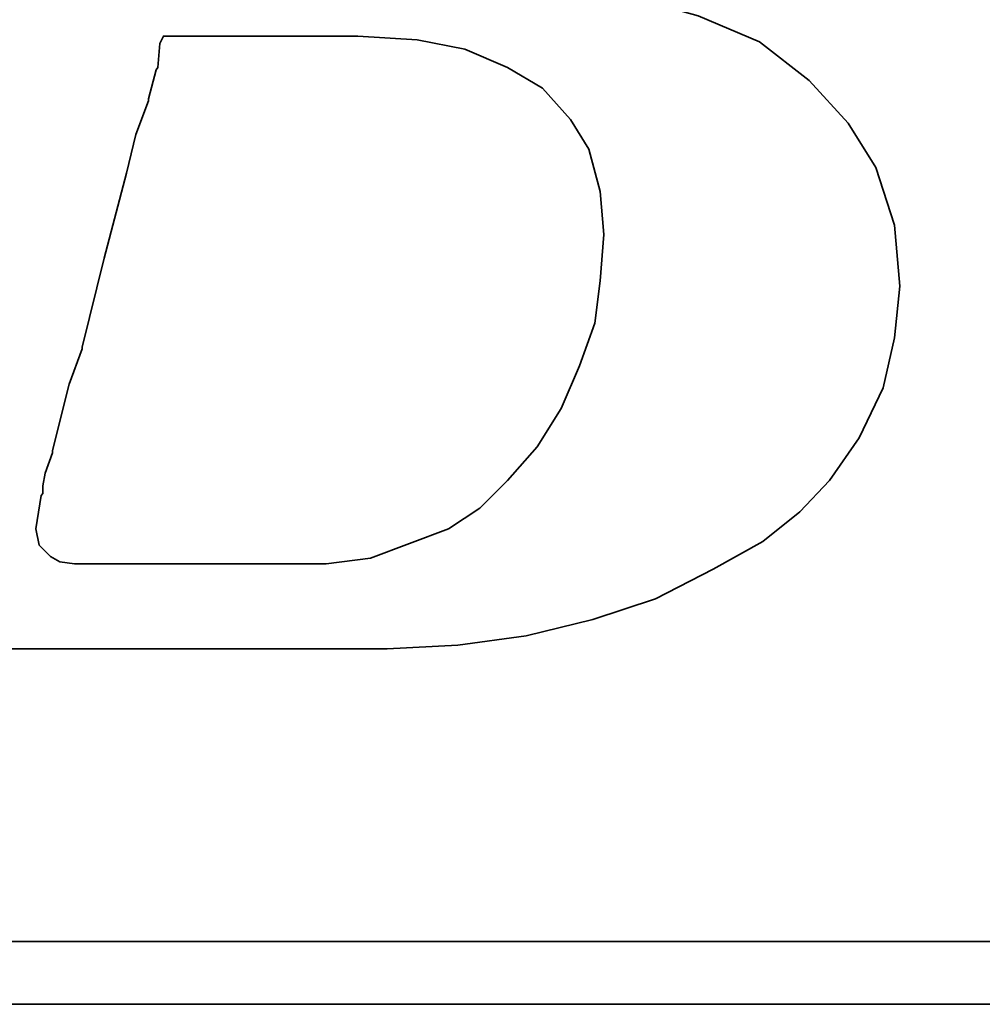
# Model space of a CAD drawing. Header units: millimetres. Extents: x -96 to 288, y -107 to 135.
# Tile 27 of 52: x 200.17 to 202.29, y 3.17 to 5.33. Entities that reach past the tile are written whole.
import ezdxf

# ---------------------------------------------------------------- set-up
doc = ezdxf.new("R2010")
doc.units = ezdxf.units.MM
doc.layers.add('DIM', color=4, linetype='Continuous')
doc.layers.add('layer 1', color=7, linetype='Continuous')

# ---------------------------------------------------------------- blocks, each defined once
blk = doc.blocks.new('TBI MOTION logo(完整正式版)')
at = {"layer": 'layer 1', "color": 22, "lineweight": 35}
for points, knots in [([(-64.65375, -6.86375), (-64.65375, -6.86375), (-64.84375, -7.29625), (-64.84375, -7.29625), (-64.84375, -7.29625), (-64.84375, -7.29625), (-64.86875, -7.34375), (-64.86875, -7.34375), (-64.86875, -7.34375), (-64.86875, -7.34375), (-64.86875, -7.36875), (-64.86875, -7.36875), (-64.86875, -7.36875), (-64.86875, -7.36875), (-65.15375, -7.65375), (-65.15375, -7.65375), (-65.15375, -7.65375), (-65.15375, -7.65375), (-65.17875, -7.65375), (-65.17875, -7.65375), (-65.17875, -7.65375), (-65.17875, -7.65375), (-65.20375, -7.67875), (-65.20375, -7.67875), (-65.20375, -7.67875), (-65.20375, -7.67875), (-65.58875, -7.87125), (-65.58875, -7.87125), (-65.58875, -7.87125), (-65.58875, -7.87125), (-65.63375, -7.87125), (-65.63375, -7.87125), (-65.63375, -7.87125), (-65.63375, -7.87125), (-65.65875, -7.89375), (-65.65875, -7.89375), (-65.65875, -7.89375), (-65.65875, -7.89375), (-66.09375, -7.94375), (-66.09375, -7.94375), (-66.09375, -7.94375), (-66.09375, -7.94375), (-66.11375, -7.94375), (-66.11375, -7.94375), (-66.11375, -7.94375), (-66.11375, -7.94375), (-66.16375, -7.94375), (-66.16375, -7.94375), (-66.16375, -7.94375), (-66.16375, -7.94375), (-66.30875, -7.94375), (-66.30875, -7.94375), (-66.30875, -7.94375), (-66.30875, -7.94375), (-66.69375, -7.94375), (-66.69375, -7.94375), (-66.69375, -7.94375), (-66.69375, -7.94375), (-67.07375, -7.94375), (-67.07375, -7.94375), (-67.07375, -7.94375), (-67.07375, -7.94375), (-67.12375, -7.94375), (-67.12375, -7.94375), (-67.12375, -7.94375), (-67.12375, -7.94375), (-67.12375, -7.96625), (-67.12375, -7.96625), (-67.12375, -7.96625), (-67.12375, -7.96625), (-67.14875, -7.99125), (-67.14875, -7.99125), (-67.14875, -7.99125), (-67.14875, -7.99125), (-67.24375, -8.34875), (-67.24375, -8.34875), (-67.24375, -8.34875), (-67.24375, -8.34875), (-67.31375, -8.68625), (-67.31375, -8.68625), (-67.31375, -8.68625), (-67.31375, -8.68625), (-67.26875, -8.68625), (-67.26875, -8.68625), (-67.26875, -8.68625), (-67.26875, -8.68625), (-67.07375, -8.68625), (-67.07375, -8.68625), (-67.07375, -8.68625), (-67.07375, -8.68625), (-66.54875, -8.68625), (-66.54875, -8.68625), (-66.54875, -8.68625), (-66.54875, -8.68625), (-65.82625, -8.68625), (-65.82625, -8.68625), (-65.82625, -8.68625), (-65.82625, -8.68625), (-65.01375, -8.68625), (-65.01375, -8.68625), (-65.01375, -8.68625), (-65.01375, -8.68625), (-64.05375, -8.68625), (-64.05375, -8.68625), (-64.05375, -8.68625), (-64.05375, -8.68625), (-62.08375, -8.68625), (-62.08375, -8.68625), (-62.08375, -8.68625), (-62.08375, -8.68625), (-60.06875, -8.68625), (-60.06875, -8.68625), (-60.06875, -8.68625), (-60.06875, -8.68625), (-59.10875, -8.68625), (-59.10875, -8.68625), (-59.10875, -8.68625), (-59.10875, -8.68625), (-58.29375, -8.68625), (-58.29375, -8.68625), (-58.29375, -8.68625), (-58.29375, -8.68625), (-57.57375, -8.68625), (-57.57375, -8.68625), (-57.57375, -8.68625), (-57.57375, -8.68625), (-57.04875, -8.68625), (-57.04875, -8.68625), (-57.04875, -8.68625), (-57.04875, -8.68625), (-56.85375, -8.68625), (-56.85375, -8.68625), (-56.85375, -8.68625), (-56.85375, -8.68625), (-56.70875, -8.68625), (-56.70875, -8.68625), (-56.70875, -8.68625), (-56.70875, -8.68625), (-56.61375, -8.68625), (-56.61375, -8.68625), (-56.61375, -8.68625), (-56.61375, -8.68625), (-56.56875, -8.68625), (-56.56875, -8.68625), (-56.56875, -8.68625), (-56.56875, -8.68625), (-55.65375, -8.63875), (-55.65375, -8.63875), (-55.65375, -8.63875), (-55.65375, -8.63875), (-54.76875, -8.51875), (-54.76875, -8.51875), (-54.76875, -8.51875), (-54.76875, -8.51875), (-53.90375, -8.30375), (-53.90375, -8.30375), (-53.90375, -8.30375), (-53.90375, -8.30375), (-53.08875, -8.03875), (-53.08875, -8.03875), (-53.08875, -8.03875), (-53.08875, -8.03875), (-52.34375, -7.65375), (-52.34375, -7.65375), (-52.34375, -7.65375), (-52.34375, -7.65375), (-51.69875, -7.29625), (-51.69875, -7.29625), (-51.69875, -7.29625), (-51.69875, -7.29625), (-51.21875, -6.91125), (-51.21875, -6.91125), (-51.21875, -6.91125), (-51.21875, -6.91125), (-50.83375, -6.50375), (-50.83375, -6.50375), (-50.83375, -6.50375), (-50.83375, -6.50375), (-50.44875, -5.94875), (-50.44875, -5.94875), (-50.44875, -5.94875), (-50.44875, -5.94875), (-50.13875, -5.30375), (-50.13875, -5.30375), (-50.13875, -5.30375), (-50.13875, -5.30375), (-49.99375, -4.65375), (-49.99375, -4.65375), (-49.99375, -4.65375), (-49.99375, -4.65375), (-49.92375, -3.98375), (-49.92375, -3.98375), (-49.92375, -3.98375), (-49.92375, -3.98375), (-49.99375, -3.19374), (-49.99375, -3.19374), (-49.99375, -3.19374), (-49.99375, -3.19374), (-50.23374, -2.44874), (-50.23374, -2.44874), (-50.23374, -2.44874), (-50.23374, -2.44874), (-50.59375, -1.87374), (-50.59375, -1.87374), (-50.59375, -1.87374), (-50.59375, -1.87374), (-51.09875, -1.31874), (-51.09875, -1.31874), (-51.09875, -1.31874), (-51.09875, -1.31874), (-51.74375, -0.81875), (-51.74375, -0.81875), (-51.74375, -0.81875), (-51.74375, -0.81875), (-52.53875, -0.48125), (-52.53875, -0.48125), (-52.53875, -0.48125), (-52.53875, -0.48125), (-53.47375, -0.21875), (-53.47375, -0.21875), (-53.47375, -0.21875), (-53.47375, -0.21875), (-54.52875, -0.04874), (-54.52875, -0.04874), (-54.52875, -0.04874), (-54.52875, -0.04874), (-55.65375, 0.12125), (-55.65375, 0.12125), (-55.65375, 0.12125), (-55.65375, 0.12125), (-54.50375, 0.28624), (-54.50375, 0.28624), (-54.50375, 0.28624), (-54.50375, 0.28624), (-53.83375, 0.38124), (-53.83375, 0.38124), (-53.83375, 0.38124), (-53.83375, 0.38124), (-53.18375, 0.50125), (-53.18375, 0.50125), (-53.18375, 0.50125), (-53.18375, 0.50125), (-52.55875, 0.66874), (-52.55875, 0.66874), (-52.55875, 0.66874), (-52.55875, 0.66874), (-52.03375, 0.86124), (-52.03375, 0.86124), (-52.03375, 0.86124), (-52.03375, 0.86124), (-51.50374, 1.03124), (-51.50374, 1.03124), (-51.50374, 1.03124), (-51.50374, 1.03124), (-51.09875, 1.27125), (-51.09875, 1.27125), (-51.09875, 1.27125), (-51.09875, 1.27125), (-50.71375, 1.48624), (-50.71375, 1.48624), (-50.71375, 1.48624), (-50.71375, 1.48624), (-50.37625, 1.77625), (-50.37625, 1.77625), (-50.37625, 1.77625), (-50.37625, 1.77625), (-49.82375, 2.37625), (-49.82375, 2.37625), (-49.82375, 2.37625), (-49.82375, 2.37625), (-49.41875, 2.99625), (-49.41875, 2.99625), (-49.41875, 2.99625), (-49.41875, 2.99625), (-49.22375, 3.76625), (-49.22375, 3.76625), (-49.22375, 3.76625), (-49.22375, 3.76625), (-49.15375, 4.50874), (-49.15375, 4.50874), (-49.15375, 4.50874), (-49.15375, 4.50874), (-49.20375, 5.25125), (-49.20375, 5.25125), (-49.20375, 5.25125), (-49.20375, 5.25125), (-49.41875, 5.92625), (-49.41875, 5.92625), (-49.41875, 5.92625), (-49.41875, 5.92625), (-49.77875, 6.47625), (-49.77875, 6.47625), (-49.77875, 6.47625), (-49.77875, 6.47625), (-50.33125, 7.02624), (-50.33125, 7.02624), (-50.33125, 7.02624), (-50.33125, 7.02624), (-51.00125, 7.43625), (-51.00125, 7.43625), (-51.00125, 7.43625), (-51.00125, 7.43625), (-51.79375, 7.72625), (-51.79375, 7.72625), (-51.79375, 7.72625), (-51.79375, 7.72625), (-52.72875, 7.89124), (-52.72875, 7.89124), (-52.72875, 7.89124), (-52.72875, 7.89124), (-53.83375, 7.98625), (-53.83375, 7.98625), (-53.83375, 7.98625), (-53.83375, 7.98625), (-53.92875, 7.98625), (-53.92875, 7.98625), (-53.92875, 7.98625), (-53.92875, 7.98625), (-54.26375, 7.98625), (-54.26375, 7.98625), (-54.26375, 7.98625), (-54.26375, 7.98625), (-54.74375, 7.98625), (-54.74375, 7.98625), (-54.74375, 7.98625), (-54.74375, 7.98625), (-55.36875, 7.98625), (-55.36875, 7.98625), (-55.36875, 7.98625), (-55.36875, 7.98625), (-56.13375, 7.98625), (-56.13375, 7.98625), (-56.13375, 7.98625), (-56.13375, 7.98625), (-56.94875, 7.98625), (-56.94875, 7.98625), (-56.94875, 7.98625), (-56.94875, 7.98625), (-58.77625, 7.98625), (-58.77625, 7.98625), (-58.77625, 7.98625), (-58.77625, 7.98625), (-60.59875, 7.98625), (-60.59875, 7.98625), (-60.59875, 7.98625), (-60.59875, 7.98625), (-61.41375, 7.98625), (-61.41375, 7.98625), (-61.41375, 7.98625), (-61.41375, 7.98625), (-62.17875, 7.98625), (-62.17875, 7.98625), (-62.17875, 7.98625), (-62.17875, 7.98625), (-62.80375, 7.98625), (-62.80375, 7.98625), (-62.80375, 7.98625), (-62.80375, 7.98625), (-63.30625, 7.98625), (-63.30625, 7.98625), (-63.30625, 7.98625), (-63.30625, 7.98625), (-63.57375, 7.98625), (-63.57375, 7.98625), (-63.57375, 7.98625), (-63.57375, 7.98625), (-63.57375, 7.96375), (-63.57375, 7.96375), (-63.57375, 7.96375), (-63.57375, 7.96375), (-63.59875, 7.94125), (-63.59875, 7.94125), (-63.59875, 7.94125), (-63.59875, 7.94125), (-63.69375, 7.55625), (-63.69375, 7.55625), (-63.69375, 7.55625), (-63.69375, 7.55625), (-63.76375, 7.24624), (-63.76375, 7.24624), (-63.76375, 7.24624), (-63.76375, 7.24624), (-63.23875, 7.24624), (-63.23875, 7.24624), (-63.23875, 7.24624), (-63.23875, 7.24624), (-62.75875, 7.24624), (-62.75875, 7.24624), (-62.75875, 7.24624), (-62.75875, 7.24624), (-62.61125, 7.24624), (-62.61125, 7.24624), (-62.61125, 7.24624), (-62.61125, 7.24624), (-62.56625, 7.24624), (-62.56625, 7.24624), (-62.56625, 7.24624), (-62.56625, 7.24624), (-62.22875, 7.24624), (-62.22875, 7.24624), (-62.22875, 7.24624), (-62.22875, 7.24624), (-62.20375, 7.24624), (-62.20375, 7.24624), (-62.20375, 7.24624), (-62.20375, 7.24624), (-62.17875, 7.21875), (-62.17875, 7.21875), (-62.17875, 7.21875), (-62.17875, 7.21875), (-61.96375, 7.17125), (-61.96375, 7.17125), (-61.96375, 7.17125), (-61.96375, 7.17125), (-61.72375, 7.12624), (-61.72375, 7.12624), (-61.72375, 7.12624), (-61.72375, 7.12624), (-61.70375, 7.12624), (-61.70375, 7.12624), (-61.70375, 7.12624), (-61.70375, 7.12624), (-61.55875, 7.07624), (-61.55875, 7.07624), (-61.55875, 7.07624), (-61.55875, 7.07624), (-61.50875, 7.07624), (-61.50875, 7.07624), (-61.50875, 7.07624), (-61.50875, 7.07624), (-61.48375, 7.02624), (-61.48375, 7.02624), (-61.48375, 7.02624), (-61.48375, 7.02624), (-61.31875, 6.83375), (-61.31875, 6.83375), (-61.31875, 6.83375), (-61.31875, 6.83375), (-61.29375, 6.81125), (-61.29375, 6.81125), (-61.29375, 6.81125), (-61.29375, 6.81125), (-61.29375, 6.78625), (-61.29375, 6.78625), (-61.29375, 6.78625), (-61.29375, 6.78625), (-61.19875, 6.50124), (-61.19875, 6.50124), (-61.19875, 6.50124), (-61.19875, 6.50124), (-61.17375, 6.45124), (-61.17375, 6.45124), (-61.17375, 6.45124), (-61.17375, 6.45124), (-61.19875, 6.40625), (-61.19875, 6.40625), (-61.19875, 6.40625), (-61.19875, 6.40625), (-61.26875, 5.99624), (-61.26875, 5.99624), (-61.26875, 5.99624), (-61.26875, 5.99624), (-61.26875, 5.85125), (-61.26875, 5.85125), (-61.26875, 5.85125), (-61.26875, 5.85125), (-61.26875, 5.82625), (-61.26875, 5.82625), (-61.26875, 5.82625), (-61.26875, 5.82625), (-61.29375, 5.80625), (-61.29375, 5.80625), (-61.29375, 5.80625), (-61.29375, 5.80625), (-61.34125, 5.66125), (-61.34125, 5.66125), (-61.34125, 5.66125), (-61.34125, 5.66125), (-61.41375, 5.44625), (-61.41375, 5.44625), (-61.41375, 5.44625), (-61.41375, 5.44625), (-61.48375, 5.15625), (-61.48375, 5.15625), (-61.48375, 5.15625), (-61.48375, 5.15625), (-61.58375, 4.82124), (-61.58375, 4.82124), (-61.58375, 4.82124), (-61.58375, 4.82124), (-61.79875, 4.00375), (-61.79875, 4.00375), (-61.79875, 4.00375), (-61.79875, 4.00375), (-62.05875, 2.99625), (-62.05875, 2.99625), (-62.05875, 2.99625), (-62.05875, 2.99625), (-62.34875, 1.91625), (-62.34875, 1.91625), (-62.34875, 1.91625), (-62.34875, 1.91625), (-62.97375, -0.41124), (-62.97375, -0.41124), (-62.97375, -0.41124), (-62.97375, -0.41124), (-63.59875, -2.75875), (-63.59875, -2.75875), (-63.59875, -2.75875), (-63.59875, -2.75875), (-63.88375, -3.86374), (-63.88375, -3.86374), (-63.88375, -3.86374), (-63.88375, -3.86374), (-64.14875, -4.82374), (-64.14875, -4.82374), (-64.14875, -4.82374), (-64.14875, -4.82374), (-64.36375, -5.64125), (-64.36375, -5.64125), (-64.36375, -5.64125), (-64.36375, -5.64125), (-64.43625, -5.97625), (-64.43625, -5.97625), (-64.43625, -5.97625), (-64.43625, -5.97625), (-64.50875, -6.28625), (-64.50875, -6.28625), (-64.50875, -6.28625), (-64.50875, -6.28625), (-64.50875, -6.30875), (-64.50875, -6.30875), (-64.50875, -6.30875), (-64.50875, -6.30875), (-64.57875, -6.50375), (-64.57875, -6.50375), (-64.57875, -6.50375), (-64.57875, -6.50375), (-64.62875, -6.69625), (-64.62875, -6.69625), (-64.62875, -6.69625), (-64.62875, -6.69625), (-64.62875, -6.76875), (-64.62875, -6.76875), (-64.62875, -6.76875), (-64.62875, -6.76875), (-64.62875, -6.81375), (-64.62875, -6.81375), (-64.62875, -6.81375), (-64.62875, -6.81375), (-64.62875, -6.83875), (-64.62875, -6.83875), (-64.62875, -6.83875), (-64.62875, -6.83875), (-64.65375, -6.86375), (-64.65375, -6.86375)], [0, 0, 0, 0, 0.00719424, 0.00719424, 0.00719424, 0.00719424, 0.01438849, 0.01438849, 0.01438849, 0.01438849, 0.02158273, 0.02158273, 0.02158273, 0.02158273, 0.02877698, 0.02877698, 0.02877698, 0.02877698, 0.03597122, 0.03597122, 0.03597122, 0.03597122, 0.04316547, 0.04316547, 0.04316547, 0.04316547, 0.05035971, 0.05035971, 0.05035971, 0.05035971, 0.05755396, 0.05755396, 0.05755396, 0.05755396, 0.0647482, 0.0647482, 0.0647482, 0.0647482, 0.07194245, 0.07194245, 0.07194245, 0.07194245, 0.07913669, 0.07913669, 0.07913669, 0.07913669, 0.08633094, 0.08633094, 0.08633094, 0.08633094, 0.09352518, 0.09352518, 0.09352518, 0.09352518, 0.10071942, 0.10071942, 0.10071942, 0.10071942, 0.10791367, 0.10791367, 0.10791367, 0.10791367, 0.11510791, 0.11510791, 0.11510791, 0.11510791, 0.12230216, 0.12230216, 0.12230216, 0.12230216, 0.1294964, 0.1294964, 0.1294964, 0.1294964, 0.13669065, 0.13669065, 0.13669065, 0.13669065, 0.14388489, 0.14388489, 0.14388489, 0.14388489, 0.15107914, 0.15107914, 0.15107914, 0.15107914, 0.15827338, 0.15827338, 0.15827338, 0.15827338, 0.16546763, 0.16546763, 0.16546763, 0.16546763, 0.17266187, 0.17266187, 0.17266187, 0.17266187, 0.17985612, 0.17985612, 0.17985612, 0.17985612, 0.18705036, 0.18705036, 0.18705036, 0.18705036, 0.1942446, 0.1942446, 0.1942446, 0.1942446, 0.20143885, 0.20143885, 0.20143885, 0.20143885, 0.20863309, 0.20863309, 0.20863309, 0.20863309, 0.21582734, 0.21582734, 0.21582734, 0.21582734, 0.22302158, 0.22302158, 0.22302158, 0.22302158, 0.23021583, 0.23021583, 0.23021583, 0.23021583, 0.23741007, 0.23741007, 0.23741007, 0.23741007, 0.24460432, 0.24460432, 0.24460432, 0.24460432, 0.25179856, 0.25179856, 0.25179856, 0.25179856, 0.25899281, 0.25899281, 0.25899281, 0.25899281, 0.26618705, 0.26618705, 0.26618705, 0.26618705, 0.27338129, 0.27338129, 0.27338129, 0.27338129, 0.28057554, 0.28057554, 0.28057554, 0.28057554, 0.28776978, 0.28776978, 0.28776978, 0.28776978, 0.29496403, 0.29496403, 0.29496403, 0.29496403, 0.30215827, 0.30215827, 0.30215827, 0.30215827, 0.30935252, 0.30935252, 0.30935252, 0.30935252, 0.31654676, 0.31654676, 0.31654676, 0.31654676, 0.32374101, 0.32374101, 0.32374101, 0.32374101, 0.33093525, 0.33093525, 0.33093525, 0.33093525, 0.3381295, 0.3381295, 0.3381295, 0.3381295, 0.34532374, 0.34532374, 0.34532374, 0.34532374, 0.35251799, 0.35251799, 0.35251799, 0.35251799, 0.35971223, 0.35971223, 0.35971223, 0.35971223, 0.36690647, 0.36690647, 0.36690647, 0.36690647, 0.37410072, 0.37410072, 0.37410072, 0.37410072, 0.38129496, 0.38129496, 0.38129496, 0.38129496, 0.38848921, 0.38848921, 0.38848921, 0.38848921, 0.39568345, 0.39568345, 0.39568345, 0.39568345, 0.4028777, 0.4028777, 0.4028777, 0.4028777, 0.41007194, 0.41007194, 0.41007194, 0.41007194, 0.41726619, 0.41726619, 0.41726619, 0.41726619, 0.42446043, 0.42446043, 0.42446043, 0.42446043, 0.43165468, 0.43165468, 0.43165468, 0.43165468, 0.43884892, 0.43884892, 0.43884892, 0.43884892, 0.44604317, 0.44604317, 0.44604317, 0.44604317, 0.45323741, 0.45323741, 0.45323741, 0.45323741, 0.46043165, 0.46043165, 0.46043165, 0.46043165, 0.4676259, 0.4676259, 0.4676259, 0.4676259, 0.47482014, 0.47482014, 0.47482014, 0.47482014, 0.48201439, 0.48201439, 0.48201439, 0.48201439, 0.48920863, 0.48920863, 0.48920863, 0.48920863, 0.49640288, 0.49640288, 0.49640288, 0.49640288, 0.50359712, 0.50359712, 0.50359712, 0.50359712, 0.51079137, 0.51079137, 0.51079137, 0.51079137, 0.51798561, 0.51798561, 0.51798561, 0.51798561, 0.52517986, 0.52517986, 0.52517986, 0.52517986, 0.5323741, 0.5323741, 0.5323741, 0.5323741, 0.53956835, 0.53956835, 0.53956835, 0.53956835, 0.54676259, 0.54676259, 0.54676259, 0.54676259, 0.55395683, 0.55395683, 0.55395683, 0.55395683, 0.56115108, 0.56115108, 0.56115108, 0.56115108, 0.56834532, 0.56834532, 0.56834532, 0.56834532, 0.57553957, 0.57553957, 0.57553957, 0.57553957, 0.58273381, 0.58273381, 0.58273381, 0.58273381, 0.58992806, 0.58992806, 0.58992806, 0.58992806, 0.5971223, 0.5971223, 0.5971223, 0.5971223, 0.60431655, 0.60431655, 0.60431655, 0.60431655, 0.61151079, 0.61151079, 0.61151079, 0.61151079, 0.61870504, 0.61870504, 0.61870504, 0.61870504, 0.62589928, 0.62589928, 0.62589928, 0.62589928, 0.63309353, 0.63309353, 0.63309353, 0.63309353, 0.64028777, 0.64028777, 0.64028777, 0.64028777, 0.64748201, 0.64748201, 0.64748201, 0.64748201, 0.65467626, 0.65467626, 0.65467626, 0.65467626, 0.6618705, 0.6618705, 0.6618705, 0.6618705, 0.66906475, 0.66906475, 0.66906475, 0.66906475, 0.67625899, 0.67625899, 0.67625899, 0.67625899, 0.68345324, 0.68345324, 0.68345324, 0.68345324, 0.69064748, 0.69064748, 0.69064748, 0.69064748, 0.69784173, 0.69784173, 0.69784173, 0.69784173, 0.70503597, 0.70503597, 0.70503597, 0.70503597, 0.71223022, 0.71223022, 0.71223022, 0.71223022, 0.71942446, 0.71942446, 0.71942446, 0.71942446, 0.72661871, 0.72661871, 0.72661871, 0.72661871, 0.73381295, 0.73381295, 0.73381295, 0.73381295, 0.74100719, 0.74100719, 0.74100719, 0.74100719, 0.74820144, 0.74820144, 0.74820144, 0.74820144, 0.75539568, 0.75539568, 0.75539568, 0.75539568, 0.76258993, 0.76258993, 0.76258993, 0.76258993, 0.76978417, 0.76978417, 0.76978417, 0.76978417, 0.77697842, 0.77697842, 0.77697842, 0.77697842, 0.78417266, 0.78417266, 0.78417266, 0.78417266, 0.79136691, 0.79136691, 0.79136691, 0.79136691, 0.79856115, 0.79856115, 0.79856115, 0.79856115, 0.8057554, 0.8057554, 0.8057554, 0.8057554, 0.81294964, 0.81294964, 0.81294964, 0.81294964, 0.82014388, 0.82014388, 0.82014388, 0.82014388, 0.82733813, 0.82733813, 0.82733813, 0.82733813, 0.83453237, 0.83453237, 0.83453237, 0.83453237, 0.84172662, 0.84172662, 0.84172662, 0.84172662, 0.84892086, 0.84892086, 0.84892086, 0.84892086, 0.85611511, 0.85611511, 0.85611511, 0.85611511, 0.86330935, 0.86330935, 0.86330935, 0.86330935, 0.8705036, 0.8705036, 0.8705036, 0.8705036, 0.87769784, 0.87769784, 0.87769784, 0.87769784, 0.88489209, 0.88489209, 0.88489209, 0.88489209, 0.89208633, 0.89208633, 0.89208633, 0.89208633, 0.89928058, 0.89928058, 0.89928058, 0.89928058, 0.90647482, 0.90647482, 0.90647482, 0.90647482, 0.91366906, 0.91366906, 0.91366906, 0.91366906, 0.92086331, 0.92086331, 0.92086331, 0.92086331, 0.92805755, 0.92805755, 0.92805755, 0.92805755, 0.9352518, 0.9352518, 0.9352518, 0.9352518, 0.94244604, 0.94244604, 0.94244604, 0.94244604, 0.94964029, 0.94964029, 0.94964029, 0.94964029, 0.95683453, 0.95683453, 0.95683453, 0.95683453, 0.96402878, 0.96402878, 0.96402878, 0.96402878, 0.97122302, 0.97122302, 0.97122302, 0.97122302, 0.97841727, 0.97841727, 0.97841727, 0.97841727, 0.98561151, 0.98561151, 0.98561151, 0.98561151, 0.99280576, 0.99280576, 0.99280576, 0.99280576, 1, 1, 1, 1]), ([(-61.03125, -6.57375), (-61.03125, -6.57375), (-61.03125, -6.67125), (-61.03125, -6.67125), (-61.03125, -6.67125), (-61.03125, -6.67125), (-61.05375, -6.69625), (-61.05375, -6.69625), (-61.05375, -6.69625), (-61.05375, -6.69625), (-61.12375, -7.12875), (-61.12375, -7.12875), (-61.12375, -7.12875), (-61.12375, -7.12875), (-61.07875, -7.34375), (-61.07875, -7.34375), (-61.07875, -7.34375), (-61.07875, -7.34375), (-60.93375, -7.48875), (-60.93375, -7.48875), (-60.93375, -7.48875), (-60.93375, -7.48875), (-60.81375, -7.55625), (-60.81375, -7.55625), (-60.81375, -7.55625), (-60.81375, -7.55625), (-60.62375, -7.58375), (-60.62375, -7.58375), (-60.62375, -7.58375), (-60.62375, -7.58375), (-60.30875, -7.58375), (-60.30875, -7.58375), (-60.30875, -7.58375), (-60.30875, -7.58375), (-59.97375, -7.58375), (-59.97375, -7.58375), (-59.97375, -7.58375), (-59.97375, -7.58375), (-59.87875, -7.58375), (-59.87875, -7.58375), (-59.87875, -7.58375), (-59.87875, -7.58375), (-59.63625, -7.58375), (-59.63625, -7.58375), (-59.63625, -7.58375), (-59.63625, -7.58375), (-58.96875, -7.58375), (-58.96875, -7.58375), (-58.96875, -7.58375), (-58.96875, -7.58375), (-58.29375, -7.58375), (-58.29375, -7.58375), (-58.29375, -7.58375), (-58.29375, -7.58375), (-58.05375, -7.58375), (-58.05375, -7.58375), (-58.05375, -7.58375), (-58.05375, -7.58375), (-57.98375, -7.58375), (-57.98375, -7.58375), (-57.98375, -7.58375), (-57.98375, -7.58375), (-57.35875, -7.58375), (-57.35875, -7.58375), (-57.35875, -7.58375), (-57.35875, -7.58375), (-56.78375, -7.50875), (-56.78375, -7.50875), (-56.78375, -7.50875), (-56.78375, -7.50875), (-56.27875, -7.31875), (-56.27875, -7.31875), (-56.27875, -7.31875), (-56.27875, -7.31875), (-55.77375, -7.12875), (-55.77375, -7.12875), (-55.77375, -7.12875), (-55.77375, -7.12875), (-55.36875, -6.86375), (-55.36875, -6.86375), (-55.36875, -6.86375), (-55.36875, -6.86375), (-55.00875, -6.50375), (-55.00875, -6.50375), (-55.00875, -6.50375), (-55.00875, -6.50375), (-54.62375, -6.06875), (-54.62375, -6.06875), (-54.62375, -6.06875), (-54.62375, -6.06875), (-54.31375, -5.56875), (-54.31375, -5.56875), (-54.31375, -5.56875), (-54.31375, -5.56875), (-54.07375, -5.01625), (-54.07375, -5.01625), (-54.07375, -5.01625), (-54.07375, -5.01625), (-53.87875, -4.46374), (-53.87875, -4.46374), (-53.87875, -4.46374), (-53.87875, -4.46374), (-53.80875, -3.91375), (-53.80875, -3.91375), (-53.80875, -3.91375), (-53.80875, -3.91375), (-53.75875, -3.31375), (-53.75875, -3.31375), (-53.75875, -3.31375), (-53.75875, -3.31375), (-53.80875, -2.75875), (-53.80875, -2.75875), (-53.80875, -2.75875), (-53.80875, -2.75875), (-53.95375, -2.20875), (-53.95375, -2.20875), (-53.95375, -2.20875), (-53.95375, -2.20875), (-54.19375, -1.82625), (-54.19375, -1.82625), (-54.19375, -1.82625), (-54.19375, -1.82625), (-54.55375, -1.41875), (-54.55375, -1.41875), (-54.55375, -1.41875), (-54.55375, -1.41875), (-55.00875, -1.15125), (-55.00875, -1.15125), (-55.00875, -1.15125), (-55.00875, -1.15125), (-55.56125, -0.91375), (-55.56125, -0.91375), (-55.56125, -0.91375), (-55.56125, -0.91375), (-56.18125, -0.79375), (-56.18125, -0.79375), (-56.18125, -0.79375), (-56.18125, -0.79375), (-56.94875, -0.74374), (-56.94875, -0.74374), (-56.94875, -0.74374), (-56.94875, -0.74374), (-56.99875, -0.74374), (-56.99875, -0.74374), (-56.99875, -0.74374), (-56.99875, -0.74374), (-57.09375, -0.74374), (-57.09375, -0.74374), (-57.09375, -0.74374), (-57.09375, -0.74374), (-57.38375, -0.74374), (-57.38375, -0.74374), (-57.38375, -0.74374), (-57.38375, -0.74374), (-57.76875, -0.74374), (-57.76875, -0.74374), (-57.76875, -0.74374), (-57.76875, -0.74374), (-58.24625, -0.74374), (-58.24625, -0.74374), (-58.24625, -0.74374), (-58.24625, -0.74374), (-58.72875, -0.74374), (-58.72875, -0.74374), (-58.72875, -0.74374), (-58.72875, -0.74374), (-59.20875, -0.74374), (-59.20875, -0.74374), (-59.20875, -0.74374), (-59.20875, -0.74374), (-59.46875, -0.74374), (-59.46875, -0.74374), (-59.46875, -0.74374), (-59.46875, -0.74374), (-59.51625, -0.83875), (-59.51625, -0.83875), (-59.51625, -0.83875), (-59.51625, -0.83875), (-59.54375, -1.15125), (-59.54375, -1.15125), (-59.54375, -1.15125), (-59.54375, -1.15125), (-59.56375, -1.17874), (-59.56375, -1.17874), (-59.56375, -1.17874), (-59.56375, -1.17874), (-59.66375, -1.55875), (-59.66375, -1.55875), (-59.66375, -1.55875), (-59.66375, -1.55875), (-59.66375, -1.58375), (-59.66375, -1.58375), (-59.66375, -1.58375), (-59.66375, -1.58375), (-59.82875, -2.01874), (-59.82875, -2.01874), (-59.82875, -2.01874), (-59.82875, -2.01874), (-59.94875, -2.52125), (-59.94875, -2.52125), (-59.94875, -2.52125), (-59.94875, -2.52125), (-60.23875, -3.62375), (-60.23875, -3.62375), (-60.23875, -3.62375), (-60.23875, -3.62375), (-60.52375, -4.77624), (-60.52375, -4.77624), (-60.52375, -4.77624), (-60.52375, -4.77624), (-60.52375, -4.79874), (-60.52375, -4.79874), (-60.52375, -4.79874), (-60.52375, -4.79874), (-60.69125, -5.25375), (-60.69125, -5.25375), (-60.69125, -5.25375), (-60.69125, -5.25375), (-60.81375, -5.73625), (-60.81375, -5.73625), (-60.81375, -5.73625), (-60.81375, -5.73625), (-60.90875, -6.11875), (-60.90875, -6.11875), (-60.90875, -6.11875), (-60.90875, -6.11875), (-60.90875, -6.14375), (-60.90875, -6.14375), (-60.90875, -6.14375), (-60.90875, -6.14375), (-61.00375, -6.40875), (-61.00375, -6.40875), (-61.00375, -6.40875), (-61.00375, -6.40875), (-61.03125, -6.57375), (-61.03125, -6.57375)], [0, 0, 0, 0, 0.01694915, 0.01694915, 0.01694915, 0.01694915, 0.03389831, 0.03389831, 0.03389831, 0.03389831, 0.05084746, 0.05084746, 0.05084746, 0.05084746, 0.06779661, 0.06779661, 0.06779661, 0.06779661, 0.08474576, 0.08474576, 0.08474576, 0.08474576, 0.10169492, 0.10169492, 0.10169492, 0.10169492, 0.11864407, 0.11864407, 0.11864407, 0.11864407, 0.13559322, 0.13559322, 0.13559322, 0.13559322, 0.15254237, 0.15254237, 0.15254237, 0.15254237, 0.16949153, 0.16949153, 0.16949153, 0.16949153, 0.18644068, 0.18644068, 0.18644068, 0.18644068, 0.20338983, 0.20338983, 0.20338983, 0.20338983, 0.22033898, 0.22033898, 0.22033898, 0.22033898, 0.23728814, 0.23728814, 0.23728814, 0.23728814, 0.25423729, 0.25423729, 0.25423729, 0.25423729, 0.27118644, 0.27118644, 0.27118644, 0.27118644, 0.28813559, 0.28813559, 0.28813559, 0.28813559, 0.30508475, 0.30508475, 0.30508475, 0.30508475, 0.3220339, 0.3220339, 0.3220339, 0.3220339, 0.33898305, 0.33898305, 0.33898305, 0.33898305, 0.3559322, 0.3559322, 0.3559322, 0.3559322, 0.37288136, 0.37288136, 0.37288136, 0.37288136, 0.38983051, 0.38983051, 0.38983051, 0.38983051, 0.40677966, 0.40677966, 0.40677966, 0.40677966, 0.42372881, 0.42372881, 0.42372881, 0.42372881, 0.44067797, 0.44067797, 0.44067797, 0.44067797, 0.45762712, 0.45762712, 0.45762712, 0.45762712, 0.47457627, 0.47457627, 0.47457627, 0.47457627, 0.49152542, 0.49152542, 0.49152542, 0.49152542, 0.50847458, 0.50847458, 0.50847458, 0.50847458, 0.52542373, 0.52542373, 0.52542373, 0.52542373, 0.54237288, 0.54237288, 0.54237288, 0.54237288, 0.55932203, 0.55932203, 0.55932203, 0.55932203, 0.57627119, 0.57627119, 0.57627119, 0.57627119, 0.59322034, 0.59322034, 0.59322034, 0.59322034, 0.61016949, 0.61016949, 0.61016949, 0.61016949, 0.62711864, 0.62711864, 0.62711864, 0.62711864, 0.6440678, 0.6440678, 0.6440678, 0.6440678, 0.66101695, 0.66101695, 0.66101695, 0.66101695, 0.6779661, 0.6779661, 0.6779661, 0.6779661, 0.69491525, 0.69491525, 0.69491525, 0.69491525, 0.71186441, 0.71186441, 0.71186441, 0.71186441, 0.72881356, 0.72881356, 0.72881356, 0.72881356, 0.74576271, 0.74576271, 0.74576271, 0.74576271, 0.76271186, 0.76271186, 0.76271186, 0.76271186, 0.77966102, 0.77966102, 0.77966102, 0.77966102, 0.79661017, 0.79661017, 0.79661017, 0.79661017, 0.81355932, 0.81355932, 0.81355932, 0.81355932, 0.83050847, 0.83050847, 0.83050847, 0.83050847, 0.84745763, 0.84745763, 0.84745763, 0.84745763, 0.86440678, 0.86440678, 0.86440678, 0.86440678, 0.88135593, 0.88135593, 0.88135593, 0.88135593, 0.89830508, 0.89830508, 0.89830508, 0.89830508, 0.91525424, 0.91525424, 0.91525424, 0.91525424, 0.93220339, 0.93220339, 0.93220339, 0.93220339, 0.94915254, 0.94915254, 0.94915254, 0.94915254, 0.96610169, 0.96610169, 0.96610169, 0.96610169, 0.98305085, 0.98305085, 0.98305085, 0.98305085, 1, 1, 1, 1]), ([(75.90875, -9.47875), (75.90875, -9.47875), (75.90875, -12.28625), (75.90875, -12.28625), (75.90875, -12.28625), (75.90875, -12.28625), (75.90875, -12.47875), (75.90875, -12.47875), (75.90875, -12.47875), (75.90875, -12.47875), (75.71625, -12.47875), (75.71625, -12.47875), (75.71625, -12.47875), (75.71625, -12.47875), (-88.32875, -12.47875), (-88.32875, -12.47875), (-88.32875, -12.47875), (-88.32875, -12.47875), (-88.32875, -13.29375), (-88.32875, -13.29375), (-88.32875, -13.29375), (-88.32875, -13.29375), (82.89125, -13.29375), (82.89125, -13.29375), (82.89125, -13.29375), (82.89125, -13.29375), (75.90875, -9.47875), (75.90875, -9.47875)], [0, 0, 0, 0, 0.14285714, 0.14285714, 0.14285714, 0.14285714, 0.28571429, 0.28571429, 0.28571429, 0.28571429, 0.42857143, 0.42857143, 0.42857143, 0.42857143, 0.57142857, 0.57142857, 0.57142857, 0.57142857, 0.71428571, 0.71428571, 0.71428571, 0.71428571, 0.85714286, 0.85714286, 0.85714286, 0.85714286, 1, 1, 1, 1])]:
    blk.add_open_spline(points, degree=3, knots=knots, dxfattribs=at)

msp = doc.modelspace()

# ---------------------------------------------------------------- block references
at = {"layer": 'DIM', "color": 7, "xscale": 0.169361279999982, "yscale": 0.169361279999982, "zscale": 0.169361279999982}
msp.add_blockref('TBI MOTION logo(完整正式版)', (210.5611, 5.4218), dxfattribs=at)

doc.saveas('drawing.dxf')
